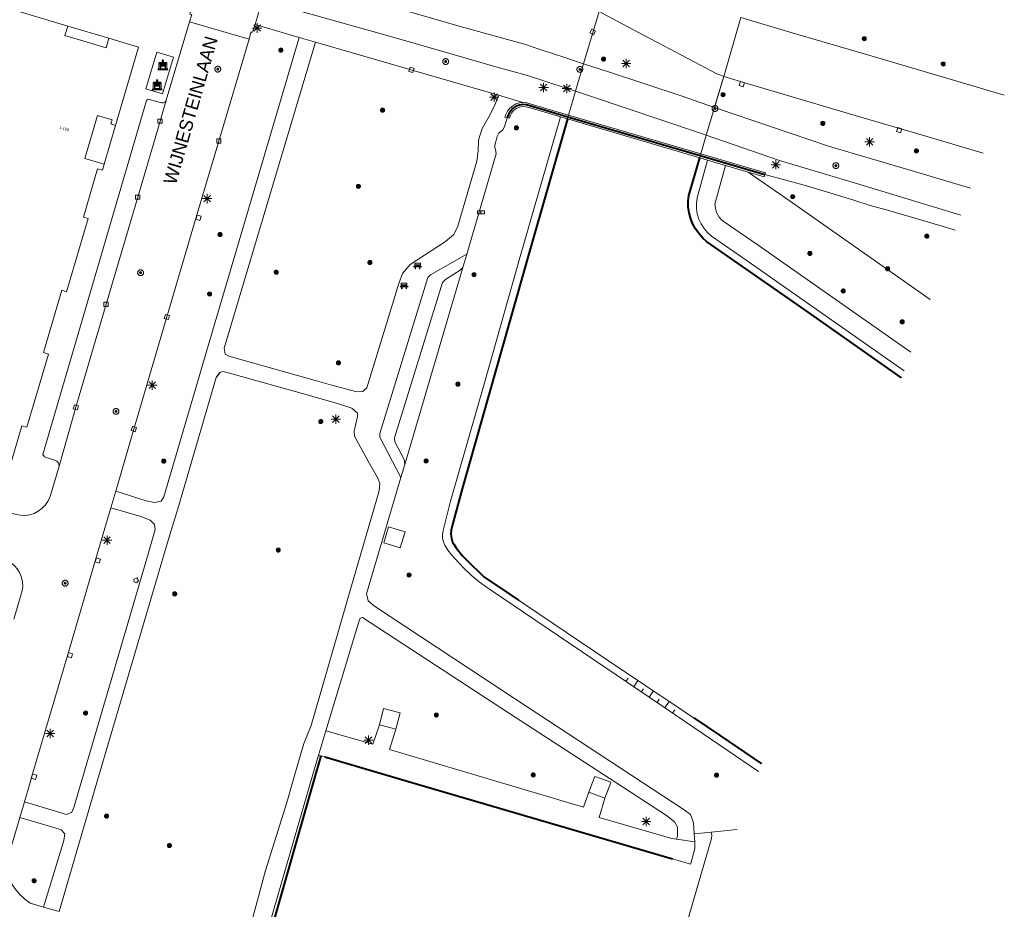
# Model space of a CAD drawing. Header units: metres. Extents: x 135779 to 137489, y 452643 to 455118.
# Tile 70 of 256: x 136767 to 136872, y 452987 to 453081. Entities that reach past the tile are written whole.
import ezdxf
from ezdxf.enums import TextEntityAlignment as Align

# ---------------------------------------------------------------- set-up
doc = ezdxf.new("R2010")
doc.units = ezdxf.units.M
doc.linetypes.add('DGN_Style_3', pattern=[78.572352, 56.123108, -22.449243])
doc.linetypes.add('DGN_Style_4', pattern=[89.853097, 44.898487, -22.449243, 0.056123, -22.449243])
for name, color, linetype, lineweight in [('KTop_BAK_Afval apart plaats', 96, 'Continuous', 13), ('KTop_BTD_Groenvoorziening', 62, 'Continuous', 13), ('KTop_BTD_Groenvoorziening_gras- en kruidachtigen', 62, 'Continuous', 13), ('KTop_KST_KAST', 40, 'Continuous', 13), ('KTop_NAR_Huisnummer (t)', 7, 'Continuous', 13), ('KTop_OBD_Brug_dek', 11, 'Continuous', 13), ('KTop_ORL_Weg_Straatnaam (t)', 7, 'Continuous', 13), ('KTop_OTD_Gesloten verharding', 15, 'Continuous', 13), ('KTop_PAL_Lichtmast', 40, 'Continuous', 13), ('KTop_PND_Grondvlaksituatie van BAG-pand [tachy]', 1, 'Continuous', 13), ('KTop_PUT_Brandkraan of -put', 1, 'Continuous', 13), ('KTop_PUT_Inspectie- of rioolput', 15, 'Continuous', 13), ('KTop_PUT_Kolk', 15, 'Continuous', 13), ('KTop_SHD_Hek (l)', 15, 'DGN_Style_4', 40), ('KTop_SHD_Kademuur', 16, 'Continuous', 13), ('KTop_SHD_Muur', 15, 'Continuous', 13), ('KTop_SHD_Walbescherming (l)', 1, 'DGN_Style_3', 40), ('KTop_STM_Bank', 40, 'Continuous', 13), ('KTop_SYM_Taludsymbool', 7, 'Continuous', 13), ('KTop_VGO_Boom', 92, 'Continuous', 13), ('KTop_VGO_Haag (l)', 92, 'DGN_Style_3', 40), ('KTop_WGD_Fietspad', 40, 'Continuous', 13), ('KTop_WGD_Rijbaan_Lokale weg', 251, 'Continuous', 13), ('KTop_WGD_Rijbaan_Lokale weg_verkeersdrempel', 40, 'Continuous', 13), ('KTop_WGD_Voetpad', 251, 'Continuous', 13), ('KTop_WTD_Waterloop', 150, 'Continuous', 13)]:
    doc.layers.add(name, color=color, linetype=linetype, lineweight=lineweight)
doc.styles.add('Style-ROVU', font='ROVU.shx')

# ---------------------------------------------------------------- blocks, each defined once
blk = doc.blocks.new('BAK_Afval_apart_plaats')
at = {"layer": 'KTop_BAK_Afval apart plaats'}
for p, q in [((-0.43, 0.17), (-0.42, 0.19)), ((-0.43, 0.14), (-0.43, 0.17)), ((-0.43, 0.12), (-0.43, 0.14)), ((-0.29, 0.12), (-0.43, 0.12)), ((-0.43, 0.12), (-0.43, -0.46)), ((-0.29, 0.12), (-0.43, 0.12)), ((-0.42, 0.19), (-0.4, 0.22)), ((-0.4, 0.22), (-0.38, 0.24)), ((-0.38, 0.24), (-0.36, 0.26)), ((-0.36, 0.26), (-0.34, 0.27)), ((-0.34, 0.27), (0, 0.27)), ((-0.28, 0.17), (-0.29, 0.15)), ((-0.28, 0.17), (-0.29, 0.15)), ((-0.29, 0.15), (-0.29, 0.12)), ((-0.29, 0.15), (-0.29, 0.12)), ((-0.29, -0.43), (-0.29, 0.12)), ((-0.29, 0.12), (-0.29, -0.43)), ((-0.27, 0.19), (-0.28, 0.17)), ((-0.27, 0.19), (-0.28, 0.17)), ((-0.25, 0.22), (-0.27, 0.19)), ((-0.25, 0.22), (-0.27, 0.19)), ((0.25, 0.22), (-0.25, 0.22)), ((0.25, 0.22), (-0.25, 0.22)), ((-0.24, 0.08), (-0.24, 0.15)), ((-0.24, 0.15), (0.24, 0.15)), ((0.24, 0.08), (-0.24, 0.08)), ((-0.24, 0.03), (-0.24, 0.08)), ((-0.24, 0.08), (0.24, 0.08)), ((-0.24, -0.06), (-0.24, 0.03)), ((-0.24, 0.03), (0.24, 0.03)), ((0.24, 0.03), (-0.24, 0.03)), ((-0.07, 0.51), (-0.07, 0.52)), ((-0.07, 0.52), (-0.07, 0.52)), ((-0.07, 0.52), (-0.07, 0.52)), ((-0.07, 0.52), (-0.06, 0.52)), ((-0.07, 0.51), (-0.07, 0.49)), ((-0.06, 0.51), (-0.07, 0.51)), ((-0.07, 0.51), (-0.07, 0.51)), ((-0.07, 0.51), (-0.07, 0.51)), ((-0.07, 0.51), (-0.07, 0.51)), ((-0.07, 0.51), (-0.07, 0.51)), ((-0.06, 0.51), (-0.07, 0.51)), ((-0.07, 0.51), (-0.07, 0.51)), ((-0.07, 0.51), (-0.07, 0.51)), ((-0.07, 0.51), (-0.07, 0.51)), ((-0.07, 0.51), (-0.07, 0.51)), ((-0.07, 0.51), (-0.07, 0.51)), ((-0.07, 0.49), (-0.07, 0.49)), ((-0.07, 0.49), (-0.07, 0.49)), ((-0.07, 0.49), (-0.07, 0.49)), ((-0.07, 0.49), (-0.07, 0.48)), ((-0.07, 0.48), (-0.06, 0.48)), ((-0.07, 0.4), (-0.07, 0.38)), ((-0.07, 0.39), (-0.07, 0.4)), ((-0.07, 0.4), (-0.07, 0.4)), ((-0.07, 0.4), (-0.07, 0.4)), ((-0.06, 0.39), (-0.07, 0.39)), ((-0.07, 0.39), (-0.07, 0.39)), ((-0.07, 0.38), (-0.07, 0.37)), ((-0.07, 0.37), (-0.07, 0.37)), ((-0.07, 0.37), (-0.07, 0.37)), ((-0.07, 0.37), (-0.07, 0.37)), ((-0.07, 0.37), (-0.06, 0.37)), ((-0.06, 0.52), (-0.06, 0.52)), ((-0.06, 0.52), (-0.05, 0.52)), ((-0.06, 0.52), (-0.06, 0.52)), ((-0.06, 0.5), (-0.06, 0.51)), ((-0.06, 0.5), (-0.06, 0.51)), ((-0.05, 0.5), (-0.06, 0.5)), ((-0.05, 0.5), (-0.06, 0.5)), ((-0.06, 0.48), (-0.06, 0.48)), ((-0.06, 0.48), (-0.05, 0.48)), ((-0.05, 0.39), (-0.06, 0.39)), ((-0.06, 0.39), (-0.06, 0.39)), ((-0.06, 0.37), (-0.06, 0.37)), ((-0.06, 0.37), (-0.05, 0.37)), ((-0.05, 0.52), (-0.04, 0.52)), ((-0.04, 0.5), (-0.05, 0.5)), ((-0.05, 0.5), (-0.05, 0.5)), ((-0.04, 0.5), (-0.05, 0.5)), ((-0.05, 0.5), (-0.05, 0.5)), ((-0.05, 0.48), (-0.05, 0.48)), ((-0.05, 0.48), (-0.04, 0.48)), ((-0.04, 0.39), (-0.05, 0.39)), ((-0.05, 0.39), (-0.05, 0.39)), ((-0.05, 0.37), (-0.05, 0.37)), ((-0.05, 0.37), (-0.04, 0.37)), ((-0.04, 0.52), (-0.04, 0.53)), ((-0.04, 0.53), (-0.03, 0.53)), ((-0.03, 0.5), (-0.04, 0.5)), ((-0.04, 0.5), (-0.04, 0.5)), ((-0.03, 0.5), (-0.04, 0.5)), ((-0.04, 0.5), (-0.04, 0.5)), ((-0.04, 0.48), (-0.04, 0.48)), ((-0.04, 0.48), (-0.03, 0.48)), ((-0.03, 0.39), (-0.04, 0.39)), ((-0.04, 0.39), (-0.04, 0.39)), ((-0.04, 0.37), (-0.04, 0.36)), ((-0.04, 0.36), (-0.03, 0.36)), ((-0.03, 0.53), (-0.02, 0.53)), ((-0.02, 0.5), (-0.03, 0.5)), ((-0.02, 0.5), (-0.03, 0.5)), ((-0.03, 0.48), (-0.03, 0.48)), ((-0.03, 0.48), (-0.02, 0.48)), ((-0.03, 0.47), (-0.03, 0.48)), ((-0.03, 0.48), (-0.02, 0.48)), ((-0.03, 0.4), (-0.03, 0.47)), ((-0.03, 0.47), (-0.02, 0.47)), ((-0.02, 0.47), (-0.03, 0.47)), ((-0.02, 0.4), (-0.03, 0.4)), ((-0.02, 0.39), (-0.03, 0.39)), ((-0.03, 0.36), (-0.03, 0.36)), ((-0.03, 0.36), (-0.02, 0.36)), ((-0.03, 0.35), (-0.03, 0.36)), ((-0.03, 0.36), (-0.02, 0.36)), ((-0.03, 0.27), (-0.03, 0.35)), ((-0.03, 0.35), (-0.02, 0.35)), ((-0.02, 0.35), (-0.03, 0.35)), ((0.03, 0.27), (-0.03, 0.27)), ((-0.02, 0.53), (-0.01, 0.53)), ((-0.01, 0.5), (-0.02, 0.5)), ((-0.01, 0.5), (-0.02, 0.5)), ((-0.02, 0.48), (-0.01, 0.48)), ((-0.02, 0.48), (-0.01, 0.48)), ((-0.02, 0.47), (-0.01, 0.47)), ((-0.01, 0.47), (-0.02, 0.47)), ((-0.01, 0.4), (-0.02, 0.4)), ((-0.01, 0.39), (-0.02, 0.39)), ((-0.02, 0.36), (-0.01, 0.36)), ((-0.02, 0.36), (-0.01, 0.36)), ((-0.02, 0.35), (-0.01, 0.35)), ((-0.01, 0.35), (-0.02, 0.35)), ((-0.01, 0.53), (0, 0.53)), ((0, 0.5), (-0.01, 0.5)), ((0, 0.5), (-0.01, 0.5)), ((-0.01, 0.48), (0, 0.48)), ((-0.01, 0.48), (0, 0.48)), ((-0.01, 0.47), (0, 0.47)), ((0, 0.47), (-0.01, 0.47)), ((0, 0.4), (-0.01, 0.4)), ((0, 0.39), (-0.01, 0.39)), ((-0.01, 0.36), (0, 0.36)), ((-0.01, 0.36), (0, 0.36)), ((-0.01, 0.35), (0, 0.35)), ((0, 0.35), (-0.01, 0.35)), ((0, 0.53), (0, 0.53)), ((0, 0.53), (0, 0.53)), ((0, 0.53), (0.01, 0.53)), ((0, 0.5), (0, 0.48)), ((0, 0.48), (0, 0.5)), ((0, 0.48), (0, 0.5)), ((0, 0.5), (0.01, 0.5)), ((0.01, 0.5), (0, 0.5)), ((0.01, 0.48), (0, 0.48)), ((0, 0.48), (0.01, 0.48)), ((0.01, 0.47), (0, 0.47)), ((0, 0.47), (0, 0.4)), ((0, 0.47), (0, 0.4)), ((0.01, 0.47), (0, 0.47)), ((0, 0.4), (0.01, 0.4)), ((0, 0.36), (0, 0.39)), ((0, 0.36), (0, 0.39)), ((0, 0.39), (0.01, 0.39)), ((0.01, 0.36), (0, 0.36)), ((0, 0.36), (0.01, 0.36)), ((0, 0.35), (0.01, 0.35)), ((0, 0.27), (0, 0.35)), ((0, 0.35), (0, 0.27)), ((0.01, 0.35), (0, 0.35)), ((0, 0.27), (0.34, 0.27)), ((0.03, 0.27), (0, 0.27)), ((0, 0.27), (0.03, 0.27)), ((0.01, 0.53), (0.02, 0.53)), ((0.01, 0.5), (0.02, 0.5)), ((0.02, 0.5), (0.01, 0.5)), ((0.02, 0.48), (0.01, 0.48)), ((0.01, 0.48), (0.02, 0.48)), ((0.02, 0.47), (0.01, 0.47)), ((0.02, 0.47), (0.01, 0.47)), ((0.01, 0.4), (0.02, 0.4)), ((0.01, 0.39), (0.02, 0.39)), ((0.02, 0.36), (0.01, 0.36)), ((0.01, 0.36), (0.02, 0.36)), ((0.01, 0.35), (0.02, 0.35)), ((0.02, 0.35), (0.01, 0.35)), ((0.02, 0.53), (0.03, 0.53)), ((0.02, 0.5), (0.03, 0.5)), ((0.03, 0.5), (0.02, 0.5)), ((0.03, 0.48), (0.02, 0.48)), ((0.02, 0.48), (0.03, 0.48)), ((0.02, 0.47), (0.03, 0.47)), ((0.03, 0.47), (0.02, 0.47)), ((0.03, 0.47), (0.02, 0.47)), ((0.02, 0.4), (0.03, 0.4)), ((0.02, 0.39), (0.03, 0.39)), ((0.03, 0.36), (0.02, 0.36)), ((0.02, 0.36), (0.03, 0.36)), ((0.02, 0.35), (0.03, 0.35)), ((0.03, 0.35), (0.02, 0.35)), ((0.03, 0.53), (0.04, 0.53)), ((0.03, 0.5), (0.04, 0.5)), ((0.04, 0.5), (0.03, 0.5)), ((0.04, 0.48), (0.03, 0.48)), ((0.03, 0.48), (0.03, 0.48)), ((0.03, 0.48), (0.03, 0.47)), ((0.03, 0.4), (0.03, 0.47)), ((0.03, 0.39), (0.04, 0.39)), ((0.04, 0.36), (0.03, 0.36)), ((0.03, 0.36), (0.03, 0.36)), ((0.03, 0.36), (0.03, 0.35)), ((0.03, 0.35), (0.03, 0.27)), ((0.04, 0.53), (0.04, 0.52)), ((0.04, 0.52), (0.05, 0.52)), ((0.04, 0.5), (0.04, 0.5)), ((0.04, 0.5), (0.05, 0.5)), ((0.05, 0.5), (0.04, 0.5)), ((0.04, 0.5), (0.04, 0.5)), ((0.05, 0.48), (0.04, 0.48)), ((0.04, 0.48), (0.04, 0.48)), ((0.04, 0.39), (0.04, 0.39)), ((0.04, 0.39), (0.05, 0.39)), ((0.05, 0.37), (0.04, 0.37)), ((0.04, 0.37), (0.04, 0.36)), ((0.05, 0.52), (0.06, 0.52)), ((0.05, 0.5), (0.05, 0.5)), ((0.05, 0.5), (0.06, 0.5)), ((0.06, 0.5), (0.05, 0.5)), ((0.05, 0.5), (0.05, 0.5)), ((0.06, 0.48), (0.05, 0.48)), ((0.05, 0.48), (0.05, 0.48)), ((0.05, 0.39), (0.05, 0.39)), ((0.05, 0.39), (0.06, 0.39)), ((0.06, 0.37), (0.05, 0.37)), ((0.05, 0.37), (0.05, 0.37)), ((0.06, 0.52), (0.06, 0.52)), ((0.06, 0.52), (0.06, 0.52)), ((0.06, 0.52), (0.07, 0.52)), ((0.06, 0.5), (0.06, 0.51)), ((0.06, 0.51), (0.07, 0.51)), ((0.07, 0.51), (0.06, 0.51)), ((0.06, 0.51), (0.06, 0.5)), ((0.07, 0.48), (0.06, 0.48)), ((0.06, 0.48), (0.06, 0.48)), ((0.06, 0.39), (0.06, 0.39)), ((0.06, 0.39), (0.07, 0.39)), ((0.07, 0.37), (0.06, 0.37)), ((0.06, 0.37), (0.06, 0.37)), ((0.07, 0.52), (0.07, 0.52)), ((0.07, 0.52), (0.07, 0.52)), ((0.07, 0.52), (0.07, 0.51)), ((0.07, 0.51), (0.07, 0.51)), ((0.07, 0.51), (0.07, 0.51)), ((0.07, 0.51), (0.07, 0.51)), ((0.07, 0.51), (0.07, 0.51)), ((0.07, 0.51), (0.07, 0.49)), ((0.07, 0.51), (0.07, 0.51)), ((0.07, 0.51), (0.07, 0.51)), ((0.07, 0.51), (0.07, 0.51)), ((0.07, 0.51), (0.07, 0.51)), ((0.07, 0.51), (0.07, 0.51)), ((0.07, 0.49), (0.07, 0.49)), ((0.07, 0.49), (0.07, 0.49)), ((0.07, 0.49), (0.07, 0.49)), ((0.07, 0.49), (0.07, 0.48)), ((0.07, 0.39), (0.07, 0.4)), ((0.07, 0.4), (0.07, 0.4)), ((0.07, 0.4), (0.07, 0.4)), ((0.07, 0.4), (0.07, 0.38)), ((0.07, 0.39), (0.07, 0.39)), ((0.07, 0.38), (0.07, 0.37)), ((0.07, 0.37), (0.07, 0.37)), ((0.07, 0.37), (0.07, 0.37)), ((0.07, 0.37), (0.07, 0.37)), ((0.24, 0.15), (0.24, 0.08)), ((0.24, 0.08), (0.24, 0.03)), ((0.24, 0.03), (0.24, -0.06)), ((0.27, 0.19), (0.25, 0.22)), ((0.27, 0.19), (0.25, 0.22)), ((0.28, 0.17), (0.27, 0.19)), ((0.28, 0.17), (0.27, 0.19)), ((0.29, 0.15), (0.28, 0.17)), ((0.29, 0.15), (0.28, 0.17)), ((0.29, 0.12), (0.29, 0.15)), ((0.29, 0.12), (0.29, 0.15)), ((0.43, 0.12), (0.29, 0.12)), ((0.29, 0.12), (0.29, -0.43)), ((0.43, 0.12), (0.29, 0.12)), ((0.29, -0.43), (0.29, 0.12)), ((0.34, 0.27), (0.36, 0.26)), ((0.36, 0.26), (0.38, 0.24)), ((0.38, 0.24), (0.4, 0.22)), ((0.4, 0.22), (0.42, 0.19)), ((0.42, 0.19), (0.43, 0.17)), ((0.43, 0.17), (0.43, 0.14)), ((0.43, 0.14), (0.43, 0.12)), ((0.43, -0.46), (0.43, 0.12)), ((-0.53, -0.53), (-0.43, -0.33)), ((0.53, -0.53), (-0.53, -0.53)), ((-0.43, -0.33), (-0.43, -0.46)), ((-0.43, -0.46), (0.43, -0.46)), ((-0.43, -0.46), (0.43, -0.46)), ((0.29, -0.43), (-0.29, -0.43)), ((-0.29, -0.43), (0.29, -0.43)), ((0.24, -0.06), (-0.24, -0.06)), ((-0.24, -0.06), (-0.24, -0.09)), ((0.24, -0.06), (-0.24, -0.06)), ((-0.24, -0.09), (0.24, -0.09)), ((-0.24, -0.11), (-0.24, -0.09)), ((-0.24, -0.09), (0.24, -0.09)), ((0.24, -0.11), (-0.24, -0.11)), ((0.24, -0.11), (-0.24, -0.11)), ((-0.24, -0.15), (0.24, -0.15)), ((-0.24, -0.41), (-0.24, -0.15)), ((0.24, -0.41), (-0.24, -0.41)), ((0.24, -0.11), (0.24, -0.06)), ((0.24, -0.09), (0.24, -0.11)), ((0.24, -0.09), (0.24, -0.11)), ((0.24, -0.15), (0.24, -0.41)), ((0.43, -0.46), (0.43, -0.33)), ((0.43, -0.33), (0.53, -0.53))]:
    blk.add_line(p, q, dxfattribs=at)
at = {"layer": 'KTop_BAK_Afval apart plaats', "flags": 128}
blk.add_lwpolyline([(0.03, 0.41), (0.04, 0.41), (0.04, 0.41), (0.05, 0.41), (0.06, 0.41), (0.06, 0.41), (0.06, 0.41), (0.07, 0.4), (0.07, 0.4), (0.07, 0.4), (0.07, 0.4), (0.07, 0.4), (0.07, 0.4), (0.07, 0.4), (0.07, 0.39), (0.07, 0.39), (0.06, 0.39), (0.06, 0.39), (0.05, 0.39), (0.05, 0.39), (0.04, 0.39), (0.04, 0.39), (0.03, 0.39), (0.02, 0.39), (0.01, 0.39), (0, 0.39), (-0.01, 0.39), (-0.02, 0.39), (-0.03, 0.39), (-0.04, 0.39), (-0.04, 0.39), (-0.05, 0.39), (-0.05, 0.39), (-0.06, 0.39), (-0.06, 0.39), (-0.07, 0.39), (-0.07, 0.39), (-0.07, 0.4), (-0.07, 0.4), (-0.07, 0.4), (-0.07, 0.4), (-0.07, 0.4), (-0.07, 0.4), (-0.07, 0.4), (-0.06, 0.41), (-0.06, 0.41), (-0.06, 0.41), (-0.05, 0.41), (-0.04, 0.41), (-0.04, 0.41), (-0.03, 0.41), (-0.03, 0.41), (-0.03, 0.4), (-0.02, 0.4), (-0.01, 0.4), (0, 0.4), (0.01, 0.4), (0.02, 0.4), (0.03, 0.4), (0.03, 0.41), (0.03, 0.41), (0.03, 0.41)], dxfattribs=at)
at = {"layer": 'KTop_BAK_Afval apart plaats'}
for p in [(0, 0), (-0.43, -0.46)]:
    blk.add_point(p, dxfattribs=at)
blk = doc.blocks.new('KST_KAST')
at = {"layer": 'KTop_KST_KAST', "flags": 128}
blk.add_lwpolyline([(-0.37, 0.17), (0.37, 0.17), (0.37, -0.17), (-0.37, -0.17), (-0.37, 0.17)], close=True, dxfattribs=at)
blk.add_lwpolyline([(0.05, 0.15), (-0.05, 0), (0.05, 0), (-0.05, -0.15)], dxfattribs=at)
blk = doc.blocks.new('PAL_Lichtmast')
at = {"layer": 'KTop_PAL_Lichtmast'}
for p, q in [((-0.35, -0.35), (0.35, 0.35)), ((0.35, -0.35), (-0.35, 0.35)), ((0, -0.5), (0, 0.5)), ((-0.5, 0), (0.5, 0))]:
    blk.add_line(p, q, dxfattribs=at)
blk = doc.blocks.new('PUT_Kolk')
at = {"layer": 'KTop_PUT_Kolk', "flags": 128}
blk.add_lwpolyline([(0.22, -0.23), (0.22, 0.22), (-0.23, 0.22), (-0.23, -0.23), (0.22, -0.23)], dxfattribs=at)
blk = doc.blocks.new('PUT_Brandkraan_of_-put')
at = {"layer": 'KTop_PUT_Brandkraan of -put'}
for p, q in [((-0.25, 0.03), (0, 0.25)), ((-0.16, -0.25), (-0.25, 0.03)), ((0, 0.25), (0.25, 0.03)), ((0.25, 0.03), (0.16, -0.25)), ((0.16, -0.25), (-0.16, -0.25))]:
    blk.add_line(p, q, dxfattribs=at)
blk = doc.blocks.new('PUT_Inspectie-_of_rioolput')
at = {"layer": 'KTop_PUT_Inspectie- of rioolput', "flags": 128}
for points in [[(0.31, 0), (0.31, 0.03), (0.3, 0.06), (0.29, 0.1), (0.28, 0.13), (0.27, 0.15), (0.25, 0.18), (0.23, 0.21), (0.21, 0.23), (0.18, 0.25), (0.15, 0.27), (0.13, 0.28), (0.1, 0.29), (0.06, 0.3), (0.03, 0.31), (0, 0.31), (-0.03, 0.31), (-0.06, 0.3), (-0.1, 0.29), (-0.13, 0.28), (-0.16, 0.27), (-0.18, 0.25), (-0.21, 0.23), (-0.23, 0.21), (-0.25, 0.18), (-0.27, 0.15), (-0.28, 0.13), (-0.29, 0.1), (-0.3, 0.06), (-0.31, 0.03), (-0.31, 0), (-0.31, -0.03), (-0.3, -0.06), (-0.29, -0.1), (-0.28, -0.13), (-0.27, -0.16), (-0.25, -0.18), (-0.23, -0.21), (-0.21, -0.23), (-0.18, -0.25), (-0.15, -0.27), (-0.13, -0.28), (-0.1, -0.29), (-0.06, -0.3), (-0.03, -0.31), (0, -0.31), (0.03, -0.31), (0.06, -0.3), (0.1, -0.29), (0.13, -0.28), (0.15, -0.27), (0.18, -0.25), (0.21, -0.23), (0.23, -0.21), (0.25, -0.18), (0.27, -0.15), (0.28, -0.13), (0.29, -0.1), (0.3, -0.06), (0.31, -0.03), (0.31, 0)], [(0.1, 0), (0.09, 0.01), (0.09, 0.02), (0.09, 0.03), (0.09, 0.04), (0.08, 0.05), (0.08, 0.06), (0.07, 0.06), (0.06, 0.07), (0.06, 0.08), (0.05, 0.08), (0.04, 0.09), (0.03, 0.09), (0.02, 0.09), (0.01, 0.09), (0, 0.09), (-0.01, 0.09), (-0.02, 0.09), (-0.03, 0.09), (-0.04, 0.09), (-0.05, 0.08), (-0.06, 0.08), (-0.06, 0.07), (-0.07, 0.06), (-0.08, 0.06), (-0.08, 0.05), (-0.09, 0.04), (-0.09, 0.03), (-0.09, 0.02), (-0.09, 0.01), (-0.09, 0), (-0.09, -0.01), (-0.09, -0.02), (-0.09, -0.03), (-0.09, -0.04), (-0.08, -0.05), (-0.08, -0.06), (-0.07, -0.06), (-0.06, -0.07), (-0.06, -0.08), (-0.05, -0.08), (-0.04, -0.09), (-0.03, -0.09), (-0.02, -0.09), (-0.01, -0.09), (0, -0.09), (0.01, -0.09), (0.02, -0.09), (0.03, -0.09), (0.04, -0.09), (0.05, -0.08), (0.06, -0.08), (0.06, -0.07), (0.07, -0.06), (0.08, -0.06), (0.08, -0.05), (0.09, -0.04), (0.09, -0.03), (0.09, -0.02), (0.09, -0.01), (0.1, 0)], [(0.04, 0), (0.03, 0), (0.03, 0.01), (0.03, 0.01), (0.03, 0.01), (0.03, 0.02), (0.03, 0.02), (0.03, 0.02), (0.02, 0.03), (0.02, 0.03), (0.02, 0.03), (0.01, 0.03), (0.01, 0.03), (0.01, 0.03), (0, 0.03), (0, 0.03), (0, 0.03), (-0.01, 0.03), (-0.01, 0.03), (-0.01, 0.03), (-0.02, 0.03), (-0.02, 0.03), (-0.02, 0.03), (-0.03, 0.02), (-0.03, 0.02), (-0.03, 0.02), (-0.03, 0.01), (-0.03, 0.01), (-0.03, 0.01), (-0.03, 0), (-0.03, 0), (-0.03, 0), (-0.03, -0.01), (-0.03, -0.01), (-0.03, -0.01), (-0.03, -0.02), (-0.03, -0.02), (-0.03, -0.02), (-0.02, -0.03), (-0.02, -0.03), (-0.02, -0.03), (-0.01, -0.03), (-0.01, -0.03), (-0.01, -0.03), (0, -0.03), (0, -0.03), (0, -0.03), (0.01, -0.03), (0.01, -0.03), (0.01, -0.03), (0.02, -0.03), (0.02, -0.03), (0.02, -0.03), (0.03, -0.02), (0.03, -0.02), (0.03, -0.02), (0.03, -0.01), (0.03, -0.01), (0.03, -0.01), (0.03, 0), (0.04, 0)], [(0.01, 0.02), (0.01, 0.02), (0.01, 0.02), (0, 0.02), (0, 0.02), (0, 0.02), (0, 0.02), (-0.01, 0.02), (-0.01, 0.02), (-0.01, 0.02), (-0.01, 0.02), (-0.01, 0.02), (-0.02, 0.02), (-0.02, 0.01), (-0.02, 0.01), (-0.02, 0.01), (-0.02, 0.01), (-0.02, 0.01), (-0.02, 0), (-0.02, 0), (-0.02, 0), (-0.02, 0), (-0.02, -0.01), (-0.02, -0.01), (-0.02, -0.01), (-0.02, -0.01), (-0.02, -0.01), (-0.02, -0.02), (-0.01, -0.02), (-0.01, -0.02), (-0.01, -0.02), (-0.01, -0.02), (-0.01, -0.02), (0, -0.02), (0, -0.02), (0, -0.02), (0, -0.02), (0.01, -0.02), (0.01, -0.02), (0.01, -0.02), (0.01, -0.02), (0.01, -0.02), (0.02, -0.02), (0.02, -0.01), (0.02, -0.01), (0.02, -0.01), (0.02, -0.01), (0.02, -0.01), (0.02, 0), (0.02, 0), (0.02, 0), (0.02, 0), (0.02, 0.01), (0.02, 0.01), (0.02, 0.01), (0.02, 0.01), (0.02, 0.01), (0.02, 0.02), (0.01, 0.02), (0.01, 0.02), (0.01, 0.02)]]:
    blk.add_lwpolyline(points, dxfattribs=at)
blk = doc.blocks.new('STM_Bank')
at = {"layer": 'KTop_STM_Bank'}
for p, q in [((-0.42, -0.09), (-0.3, 0.02)), ((-0.3, 0.31), (0.3, 0.31)), ((-0.3, 0.14), (-0.3, 0.31)), ((-0.2, 0.14), (-0.3, 0.14)), ((-0.3, 0.02), (-0.2, 0.02)), ((-0.2, 0.02), (-0.2, 0.14)), ((0.16, 0.14), (-0.15, 0.14)), ((-0.15, 0.14), (-0.15, 0.02)), ((-0.15, 0.02), (0.16, 0.02)), ((0.16, 0.02), (0.16, 0.14)), ((0.3, 0.14), (0.2, 0.14)), ((0.2, 0.14), (0.2, 0.02)), ((0.2, 0.02), (0.3, 0.02)), ((0.3, 0.31), (0.3, 0.14)), ((0.3, 0.02), (0.42, -0.09)), ((-0.26, -0.09), (-0.42, -0.09)), ((-0.26, -0.31), (-0.26, -0.09)), ((-0.21, -0.31), (-0.26, -0.31)), ((0.22, -0.09), (-0.21, -0.09)), ((-0.21, -0.09), (-0.21, -0.31)), ((0.22, -0.31), (0.22, -0.09)), ((0.26, -0.31), (0.22, -0.31)), ((0.42, -0.09), (0.26, -0.09)), ((0.26, -0.09), (0.26, -0.31))]:
    blk.add_line(p, q, dxfattribs=at)
blk = doc.blocks.new('VGO_Boom')
at = {"layer": 'KTop_VGO_Boom', "flags": 128}
for points in [[(0.21, 0), (0.21, 0.02), (0.21, 0.04), (0.2, 0.07), (0.2, 0.09), (0.19, 0.11), (0.17, 0.13), (0.16, 0.14), (0.14, 0.16), (0.13, 0.17), (0.11, 0.19), (0.09, 0.2), (0.07, 0.2), (0.04, 0.21), (0.02, 0.21), (0, 0.21), (-0.02, 0.21), (-0.05, 0.21), (-0.07, 0.2), (-0.09, 0.2), (-0.11, 0.19), (-0.13, 0.17), (-0.14, 0.16), (-0.16, 0.14), (-0.17, 0.13), (-0.19, 0.11), (-0.2, 0.09), (-0.2, 0.07), (-0.21, 0.04), (-0.21, 0.02), (-0.22, 0), (-0.21, -0.02), (-0.21, -0.05), (-0.2, -0.07), (-0.2, -0.09), (-0.19, -0.11), (-0.17, -0.13), (-0.16, -0.14), (-0.14, -0.16), (-0.13, -0.17), (-0.11, -0.19), (-0.09, -0.2), (-0.07, -0.2), (-0.05, -0.21), (-0.02, -0.21), (0, -0.22), (0.02, -0.21), (0.04, -0.21), (0.07, -0.2), (0.09, -0.2), (0.11, -0.19), (0.13, -0.17), (0.14, -0.16), (0.16, -0.14), (0.17, -0.13), (0.19, -0.11), (0.2, -0.09), (0.2, -0.07), (0.21, -0.05), (0.21, -0.02), (0.21, 0)], [(0.15, 0), (0.15, 0.02), (0.15, 0.03), (0.15, 0.05), (0.14, 0.06), (0.13, 0.08), (0.13, 0.09), (0.12, 0.1), (0.1, 0.12), (0.09, 0.13), (0.08, 0.13), (0.06, 0.14), (0.05, 0.15), (0.03, 0.15), (0.02, 0.15), (0, 0.15), (-0.02, 0.15), (-0.03, 0.15), (-0.05, 0.15), (-0.06, 0.14), (-0.08, 0.13), (-0.09, 0.13), (-0.1, 0.12), (-0.12, 0.1), (-0.13, 0.09), (-0.13, 0.08), (-0.14, 0.06), (-0.15, 0.05), (-0.15, 0.03), (-0.15, 0.02), (-0.16, 0), (-0.15, -0.02), (-0.15, -0.03), (-0.15, -0.05), (-0.14, -0.06), (-0.13, -0.08), (-0.13, -0.09), (-0.12, -0.1), (-0.1, -0.12), (-0.09, -0.13), (-0.08, -0.13), (-0.06, -0.14), (-0.05, -0.15), (-0.03, -0.15), (-0.02, -0.15), (0, -0.16), (0.02, -0.15), (0.03, -0.15), (0.05, -0.15), (0.06, -0.14), (0.08, -0.13), (0.09, -0.13), (0.1, -0.12), (0.12, -0.1), (0.13, -0.09), (0.13, -0.08), (0.14, -0.06), (0.15, -0.05), (0.15, -0.03), (0.15, -0.02), (0.15, 0)], [(0.1, 0), (0.09, 0.01), (0.09, 0.02), (0.09, 0.03), (0.09, 0.04), (0.08, 0.05), (0.08, 0.06), (0.07, 0.06), (0.06, 0.07), (0.06, 0.08), (0.05, 0.08), (0.04, 0.09), (0.03, 0.09), (0.02, 0.09), (0.01, 0.09), (0, 0.09), (-0.01, 0.09), (-0.02, 0.09), (-0.03, 0.09), (-0.04, 0.09), (-0.05, 0.08), (-0.06, 0.08), (-0.06, 0.07), (-0.07, 0.06), (-0.08, 0.06), (-0.08, 0.05), (-0.09, 0.04), (-0.09, 0.03), (-0.09, 0.02), (-0.09, 0.01), (-0.1, 0), (-0.09, -0.01), (-0.09, -0.02), (-0.09, -0.03), (-0.09, -0.04), (-0.08, -0.05), (-0.08, -0.06), (-0.07, -0.06), (-0.06, -0.07), (-0.06, -0.08), (-0.05, -0.08), (-0.04, -0.09), (-0.03, -0.09), (-0.02, -0.09), (-0.01, -0.09), (0, -0.1), (0.01, -0.09), (0.02, -0.09), (0.03, -0.09), (0.04, -0.09), (0.05, -0.08), (0.06, -0.08), (0.06, -0.07), (0.07, -0.06), (0.08, -0.06), (0.08, -0.05), (0.09, -0.04), (0.09, -0.03), (0.09, -0.02), (0.09, -0.01), (0.1, 0)], [(0.04, 0), (0.03, 0), (0.03, 0.01), (0.03, 0.01), (0.03, 0.01), (0.03, 0.02), (0.03, 0.02), (0.03, 0.02), (0.02, 0.03), (0.02, 0.03), (0.02, 0.03), (0.01, 0.03), (0.01, 0.03), (0.01, 0.03), (0, 0.03), (0, 0.03), (0, 0.03), (-0.01, 0.03), (-0.01, 0.03), (-0.01, 0.03), (-0.02, 0.03), (-0.02, 0.03), (-0.02, 0.03), (-0.03, 0.02), (-0.03, 0.02), (-0.03, 0.02), (-0.03, 0.01), (-0.03, 0.01), (-0.03, 0.01), (-0.04, 0), (-0.04, 0), (-0.04, 0), (-0.03, -0.01), (-0.03, -0.01), (-0.03, -0.01), (-0.03, -0.02), (-0.03, -0.02), (-0.03, -0.02), (-0.02, -0.03), (-0.02, -0.03), (-0.02, -0.03), (-0.01, -0.03), (-0.01, -0.03), (-0.01, -0.03), (0, -0.04), (0, -0.04), (0, -0.04), (0.01, -0.03), (0.01, -0.03), (0.01, -0.03), (0.02, -0.03), (0.02, -0.03), (0.02, -0.03), (0.03, -0.02), (0.03, -0.02), (0.03, -0.02), (0.03, -0.01), (0.03, -0.01), (0.03, -0.01), (0.03, 0), (0.04, 0)]]:
    blk.add_lwpolyline(points, dxfattribs=at)

msp = doc.modelspace()

# ---------------------------------------------------------------- linework, layer by layer
at = {"layer": 'KTop_BTD_Groenvoorziening', "flags": 128}
for points in [[(136828.96, 453081.93), (136827.32, 453076.36)], [(136827.32, 453076.36), (136828.96, 453081.93)], [(136842.2, 453075.02), (136842.13, 453075.05), (136841.78, 453075.17), (136841.49, 453075.31), (136839.05, 453076.58), (136833.15, 453079.69), (136829.81, 453081.47), (136828.96, 453081.93)], [(136827.32, 453076.36), (136830.07, 453075.46), (136837.67, 453072.94), (136841.23, 453071.73)], [(136841.23, 453071.73), (136842.2, 453075.02)], [(136808.31, 453033.79), (136814.47, 453054.72)], [(136840.87, 452994.72), (136840.93, 452994.38), (136840.91, 452994.03), (136836.35, 452978.35)], [(136843.65, 452994.98), (136840.87, 452994.72)]]:
    msp.add_lwpolyline(points, dxfattribs=at)
at = {"layer": 'KTop_BTD_Groenvoorziening_gras- en kruidachtigen', "flags": 128}
for points in [[(136842.2, 453075.02), (136842.17, 453074.93), (136841.26, 453071.84), (136841.23, 453071.73)], [(136845.9, 453001.16), (136835.61, 453008.16), (136817.43, 453020.46), (136817.12, 453020.66), (136816.22, 453021.31), (136815.37, 453022.03), (136814.56, 453022.81), (136813.67, 453023.74), (136813.28, 453024.17), (136812.9, 453024.67), (136812.58, 453025.2), (136812.42, 453025.56), (136812.33, 453025.97), (136812.32, 453026.38), (136812.39, 453026.78), (136813.17, 453029.89), (136816.78, 453042.45), (136820.59, 453055.89), (136824.85, 453070.72)], [(136840.48, 453066.13), (136839.38, 453062.12), (136839.37, 453062.03), (136839.31, 453061.55), (136839.32, 453060.98), (136839.4, 453060.41), (136839.57, 453059.86), (136839.81, 453059.34), (136840.12, 453058.86), (136840.49, 453058.43), (136840.91, 453058.06), (136844.71, 453055.43), (136859.95, 453044.72), (136861.37, 453043.74)], [(136862.09, 453045.71), (136845.85, 453057.07), (136842.14, 453059.64), (136841.92, 453059.83), (136841.73, 453060.06), (136841.57, 453060.31), (136841.44, 453060.57), (136841.36, 453060.85), (136841.27, 453061.44), (136842.39, 453065.56)], [(136864.13, 453051.32), (136849.17, 453061.82), (136844.79, 453064.86)], [(136839.08, 452994.55), (136840.87, 452994.72)]]:
    msp.add_lwpolyline(points, dxfattribs=at)
at = {"layer": 'KTop_OBD_Brug_dek', "flags": 128}
for points in [[(136842.2, 453075.02), (136844.04, 453081.27)], [(136827.32, 453076.36), (136826.46, 453073.44), (136825.71, 453070.9)], [(136839.77, 453066.79), (136840.35, 453068.76), (136841.23, 453071.73)]]:
    msp.add_lwpolyline(points, dxfattribs=at)
at = {"layer": 'KTop_OTD_Gesloten verharding', "flags": 128}
for points in [[(136807.96, 453025.37), (136807.82, 453024.92), (136806.09, 453025.44), (136806.6, 453027.16), (136808.34, 453026.64), (136807.96, 453025.37)], [(136805.62, 453006.13), (136806.07, 453007.87), (136807.83, 453007.4), (136807.37, 453005.66)], [(136827.88, 452998.95), (136828.27, 453000), (136828.5, 453000.64), (136830.21, 453000.01), (136830.2, 453000), (136829.58, 452998.32)]]:
    msp.add_lwpolyline(points, dxfattribs=at)
at = {"layer": 'KTop_PND_Grondvlaksituatie van BAG-pand [tachy]', "flags": 128}
for points in [[(136772.51, 453080.37), (136767.45, 453081.87), (136767.87, 453083.3), (136757.94, 453086.23), (136757.82, 453085.8), (136757.39, 453085.93)], [(136776.88, 453079.08), (136776.58, 453078.05), (136772.2, 453079.35), (136772.51, 453080.37)], [(136777.59, 453069.82), (136780.04, 453078.14), (136776.88, 453079.08)], [(136776.38, 453065.7), (136774.31, 453066.31), (136775.65, 453070.88), (136777.21, 453070.42), (136777.08, 453069.97), (136777.59, 453069.82)], [(136760.45, 453066.29), (136758.53, 453059.77), (136758.81, 453059.66), (136757.07, 453053.75), (136756.79, 453053.84), (136754.28, 453045.32), (136754.57, 453045.23), (136754.51, 453045.01), (136753.81, 453042.67), (136752.46, 453043.03), (136750.11, 453035.15), (136765.5, 453030.61), (136767.64, 453037.9), (136768.16, 453037.74), (136770.45, 453045.52), (136769.92, 453045.67), (136771.86, 453052.29), (136772.38, 453052.13), (136774.69, 453059.92), (136774.17, 453060.07), (136775.67, 453065.21), (136776.19, 453065.06), (136776.38, 453065.7)]]:
    msp.add_lwpolyline(points, dxfattribs=at)
at = {"layer": 'KTop_SHD_Hek (l)', "flags": 128}
for points in [[(136821.25, 453072), (136820.87, 453072.02), (136820.5, 453071.97), (136820.15, 453071.84), (136819.83, 453071.64), (136819.57, 453071.37), (136819.37, 453071.06), (136819.24, 453070.71), (136819.22, 453070.62)], [(136825.65, 453070.7), (136821.25, 453072)], [(136839.71, 453066.58), (136825.65, 453070.7)], [(136846.56, 453064.56), (136839.71, 453066.58)], [(136799.83, 453002.7), (136809.05, 453000)], [(136809.05, 453000), (136836.75, 452991.87)]]:
    msp.add_lwpolyline(points, dxfattribs=at)
at = {"layer": 'KTop_SHD_Kademuur', "flags": 128}
for points in [[(136820.87, 453072.25), (136820.51, 453072.21), (136820.13, 453072.09), (136819.78, 453071.9), (136819.47, 453071.64), (136819.22, 453071.33), (136819.04, 453070.97), (136818.96, 453070.69), (136819.21, 453070.63)], [(136824.85, 453070.72), (136821.52, 453071.7), (136821.18, 453071.79), (136820.83, 453071.81), (136820.49, 453071.75), (136820.17, 453071.61), (136819.88, 453071.4), (136819.66, 453071.13), (136819.5, 453070.82), (136819.43, 453070.58), (136819.21, 453070.63)], [(136825.71, 453070.9), (136823.65, 453071.5), (136821.3, 453072.21), (136820.91, 453072.25), (136820.87, 453072.25)], [(136824.85, 453070.72), (136825.59, 453070.5)], [(136825.59, 453070.5), (136825.65, 453070.7), (136825.71, 453070.9)], [(136839.77, 453066.79), (136839.71, 453066.58), (136839.65, 453066.37)], [(136846.57, 453064.61), (136846.63, 453064.78), (136839.77, 453066.79)], [(136839.65, 453066.37), (136840.48, 453066.13)], [(136842.39, 453065.56), (136840.48, 453066.13)], [(136844.79, 453064.86), (136842.39, 453065.56)], [(136846.57, 453064.61), (136846.56, 453064.56), (136846.5, 453064.36), (136844.79, 453064.86)]]:
    msp.add_lwpolyline(points, dxfattribs=at)
at = {"layer": 'KTop_SHD_Muur', "flags": 128}
for points in [[(136825.71, 453070.9), (136825.65, 453070.7), (136825.59, 453070.5), (136839.65, 453066.37), (136839.71, 453066.58), (136839.77, 453066.79)], [(136839.77, 453066.79), (136825.71, 453070.9)]]:
    msp.add_lwpolyline(points, dxfattribs=at)
at = {"layer": 'KTop_SHD_Walbescherming (l)', "flags": 128}
for points in [[(136825.59, 453070.5), (136821.57, 453056.43), (136814.41, 453031.18), (136813.35, 453027.25), (136813.24, 453026.82), (136813.22, 453026.39), (136813.27, 453025.95), (136813.4, 453025.54), (136813.52, 453025.3), (136813.78, 453024.92), (136814.46, 453024.08), (136814.9, 453023.62), (136816.73, 453021.83), (136819.53, 453019.96), (136829.96, 453012.93), (136841.88, 453004.94), (136846.2, 453002), (136846.2, 453001.99)], [(136861.1, 453042.99), (136850.81, 453050.21), (136840.39, 453057.47), (136840.02, 453057.8), (136839.59, 453058.28), (136839.21, 453058.81), (136838.9, 453059.38), (136838.67, 453059.99), (136838.53, 453060.53), (136838.44, 453061.14), (136838.43, 453061.76), (136838.51, 453062.37), (136838.66, 453062.97), (136839.65, 453066.37)]]:
    msp.add_lwpolyline(points, dxfattribs=at)
at = {"layer": 'KTop_SYM_Taludsymbool', "flags": 128}
for points in [[(136832.04, 453011.06), (136831.81, 453010.73)], [(136833.09, 453010.83), (136832.64, 453010.17)], [(136833.69, 453009.94), (136833.47, 453009.61)], [(136834.75, 453009.72), (136834.3, 453009.05)], [(136835.35, 453008.83), (136835.13, 453008.49)], [(136836.41, 453008.6), (136835.95, 453007.93)], [(136837.01, 453007.7), (136836.78, 453007.37)]]:
    msp.add_lwpolyline(points, dxfattribs=at)
at = {"layer": 'KTop_VGO_Haag (l)', "flags": 128}
for points in [[(136798.62, 453000), (136799.42, 453002.82)], [(136800.36, 452978.28), (136793.07, 452980.52), (136798.62, 453000)]]:
    msp.add_lwpolyline(points, dxfattribs=at)
at = {"layer": 'KTop_WGD_Fietspad', "flags": 128}
for points in [[(136802.58, 453083.63), (136806.37, 453082.58), (136814.35, 453080.28), (136821.03, 453078.46), (136822.5, 453077.94), (136825.53, 453076.94), (136827.32, 453076.36)], [(136793.17, 453083.09), (136798.08, 453081.71), (136806.69, 453079.29), (136813.36, 453077.38), (136817.76, 453076.12), (136821.37, 453075.1), (136825.45, 453073.77), (136826.46, 453073.44)], [(136841.23, 453071.73), (136837.67, 453072.94), (136830.07, 453075.46), (136827.32, 453076.36)], [(136826.46, 453073.44), (136828.04, 453072.91), (136839.62, 453069.02), (136840.35, 453068.76)], [(136841.23, 453071.73), (136853.33, 453067.61), (136862.46, 453064.91), (136868.42, 453063.14)], [(136840.35, 453068.76), (136848.12, 453066.1), (136856.21, 453063.66), (136867.39, 453060.29)]]:
    msp.add_lwpolyline(points, dxfattribs=at)
at = {"layer": 'KTop_WGD_Rijbaan_Lokale weg', "flags": 128}
for points in [[(136828.96, 453081.93), (136829.81, 453081.47), (136833.15, 453079.69), (136839.05, 453076.58), (136841.49, 453075.31), (136841.78, 453075.17), (136842.13, 453075.05), (136842.2, 453075.02)], [(136844.04, 453081.27), (136849.23, 453079.73), (136857.98, 453077.16), (136865.07, 453075.08), (136872.02, 453073.03)], [(136785.44, 453080.82), (136782.98, 453072.49)], [(136791.79, 453078.97), (136785.44, 453080.82)], [(136791.79, 453078.97), (136788.56, 453068.15), (136786.15, 453060.07), (136783.05, 453049.46), (136779.54, 453037.54), (136777.61, 453030.96)], [(136869.78, 453066.87), (136863.93, 453068.59), (136856.16, 453070.88), (136849.82, 453072.75), (136844.68, 453074.28), (136842.2, 453075.02)], [(136771.58, 453033.6), (136773.38, 453039.86), (136776.58, 453050.8), (136779.94, 453062.19), (136782.32, 453070.27), (136782.98, 453072.49)], [(136771.58, 453033.6), (136770.63, 453030.37), (136770.6, 453030.3), (136770.39, 453029.86), (136770.11, 453029.46), (136769.77, 453029.1), (136769.37, 453028.81), (136768.93, 453028.59), (136768.47, 453028.44), (136767.98, 453028.37), (136767.49, 453028.38), (136767.01, 453028.47), (136765.07, 453029.03), (136764.01, 453029.34), (136754.94, 453032.03), (136747.87, 453034.13)], [(136777.61, 453030.96), (136777.1, 453029.16)], [(136777.1, 453029.16), (136775.46, 453023.64), (136772.5, 453013.59), (136768.68, 453000.67), (136768.5, 453000), (136767.91, 452997.92)], [(136763.78, 453024.31), (136765.61, 453023.77), (136766.08, 453023.59), (136766.49, 453023.34), (136766.86, 453023.02), (136767.17, 453022.65), (136767.42, 453022.23), (136767.6, 453021.78), (136767.7, 453021.31), (136767.72, 453020.82), (136767.66, 453020.34), (136767.57, 453020), (136766.76, 453017.34)], [(136767.91, 452997.92), (136767.43, 452996.26)], [(136767.43, 452996.26), (136765.72, 452990.49)]]:
    msp.add_lwpolyline(points, dxfattribs=at)
at = {"layer": 'KTop_WGD_Rijbaan_Lokale weg_verkeersdrempel', "flags": 128}
for points in [[(136786.5, 453085.09), (136785.49, 453081.63), (136785.69, 453081.58), (136785.44, 453080.82)], [(136792.41, 453080.54), (136793.17, 453083.09)], [(136792.41, 453080.54), (136792.15, 453079.71), (136791.97, 453079.73), (136791.79, 453078.97)]]:
    msp.add_lwpolyline(points, dxfattribs=at)
at = {"layer": 'KTop_WGD_Voetpad', "flags": 128}
for points in [[(136772.51, 453080.37), (136776.88, 453079.08)], [(136797.1, 453079.15), (136792.41, 453080.54)], [(136777.61, 453030.96), (136780.83, 453029.93), (136781.71, 453029.76), (136782.42, 453029.9), (136782.7, 453030.35), (136787.26, 453045.79), (136797.1, 453079.15)], [(136798.82, 453078.67), (136797.1, 453079.15)], [(136798.82, 453078.67), (136789.13, 453046.15), (136789.23, 453045.52), (136789.62, 453045.29), (136798.68, 453042.74), (136800.42, 453042.25), (136803.23, 453041.5), (136803.87, 453041.52), (136804.28, 453041.91), (136807.68, 453053.03), (136808.08, 453054.07), (136808.88, 453055.03), (136812.64, 453057.46), (136813.49, 453058.18), (136813.93, 453059), (136815.96, 453066), (136816.12, 453067.1), (136816.14, 453068.23), (136816.55, 453069.47), (136817.4, 453070.98), (136817.96, 453072.15), (136818.26, 453073.01)], [(136818.26, 453073.01), (136798.82, 453078.67)], [(136782.59, 453073.17), (136783.75, 453077.05), (136781.98, 453077.58), (136780.81, 453073.7), (136782.59, 453073.17)], [(136820.87, 453072.25), (136818.26, 453073.01)], [(136782.98, 453072.49), (136782.95, 453072.43), (136782.82, 453072.29), (136782.65, 453072.21), (136782.46, 453072.2), (136781.06, 453072.6), (136780.88, 453072.47), (136769.87, 453034.83), (136770.02, 453034.59), (136771.22, 453034.21), (136771.33, 453034.15), (136771.49, 453034), (136771.57, 453033.81), (136771.58, 453033.6)], [(136819.21, 453070.63), (136818.92, 453069.67), (136818.75, 453069.34), (136818.31, 453068.98), (136818.15, 453068.65), (136817.87, 453067.7), (136817.87, 453067.49), (136817.98, 453067.03), (136818.04, 453066.79), (136814.91, 453056.13)], [(136825.71, 453070.9), (136839.77, 453066.79)], [(136777.59, 453069.82), (136776.38, 453065.7)], [(136866.81, 453058.69), (136866.03, 453058.92), (136863.97, 453059.53), (136861.91, 453060.13), (136859.84, 453060.73), (136857.78, 453061.31), (136856.03, 453061.87), (136854.28, 453062.41), (136852.52, 453062.94), (136850.76, 453063.45), (136846.57, 453064.61)], [(136807.88, 453032.41), (136805.67, 453036.7), (136805.65, 453037.06), (136810.78, 453053.66), (136811.06, 453053.94), (136814.91, 453056.13)], [(136814.91, 453056.13), (136814.47, 453054.72)], [(136814.47, 453054.72), (136814.21, 453054.43), (136812.63, 453053.44), (136812.31, 453053.13), (136807.23, 453036.63), (136807.27, 453036.18), (136808.24, 453034.3), (136808.31, 453033.79)], [(136791.31, 452982.48), (136793.51, 452990.65), (136795.79, 452997.87), (136796.4, 453000), (136797.59, 453004.14), (136798.38, 453006.05), (136802.58, 453020.65), (136805.6, 453031), (136805.67, 453031.76), (136805.43, 453032.4), (136804.43, 453034.13), (136802.99, 453036.79), (136802.93, 453037.31), (136803.31, 453038.87), (136803.3, 453039.25), (136802.69, 453039.78), (136801.26, 453040.22), (136798.18, 453041.1), (136789.44, 453043.57), (136788.97, 453043.65), (136788.67, 453043.56), (136788.37, 453043.14), (136788.58, 453043.48), (136788.28, 453043.02), (136784.21, 453029.07), (136783.21, 453025.85), (136775.61, 453000), (136771.58, 452986.27)], [(136808.31, 453033.79), (136807.88, 453032.41)], [(136807.88, 453032.41), (136804.26, 453020.03), (136804.42, 453019.29), (136805.1, 453018.72), (136820.09, 453008.86), (136833.58, 453000), (136837.99, 452997.1), (136838.68, 452996.58), (136838.99, 452995.7), (136839.08, 452994.55)], [(136767.91, 452997.92), (136772.36, 452996.59), (136772.93, 452996.82), (136773.17, 452997.35), (136773.94, 453000), (136781.1, 453024.41), (136781.78, 453026.89), (136781.72, 453027.42), (136781.27, 453027.86), (136780.26, 453028.25), (136777.1, 453029.16)], [(136837.17, 452993.96), (136837.28, 452994.28), (136837.29, 452995.23), (136836.97, 452995.81), (136836.14, 452996.5), (136830.74, 453000), (136819.32, 453007.41), (136803.83, 453017.51), (136803.57, 453017.44), (136803.42, 453017.05), (136799.94, 453005.48)], [(136799.94, 453005.48), (136804.92, 453004.06), (136805.62, 453006.13)], [(136805.62, 453006.13), (136807.37, 453005.66)], [(136799.14, 453002.9), (136799.17, 453003), (136799.94, 453005.48)], [(136807.37, 453005.66), (136806.7, 453003.48), (136818.48, 453000), (136827.32, 452997.38), (136827.88, 452998.95)], [(136792.44, 452980), (136792.61, 452980.26), (136798.3, 453000), (136799.14, 453002.9), (136799.14, 453002.9)], [(136799.14, 453002.9), (136799.42, 453002.82), (136799.83, 453002.7), (136809.05, 453000), (136836.75, 452991.87), (136838.69, 452991.32), (136838.71, 452991.37), (136839.15, 452992.96), (136839.12, 452993.7)], [(136827.88, 452998.95), (136829.58, 452998.32)], [(136829.58, 452998.32), (136828.96, 452996.28), (136836.7, 452994.04), (136837.17, 452993.96)], [(136769.94, 452986.76), (136772.1, 452993.84), (136772.2, 452994.52), (136771.82, 452994.95), (136771.03, 452995.22), (136767.43, 452996.26)], [(136839.12, 452993.7), (136839.08, 452994.55)], [(136837.17, 452993.96), (136839.12, 452993.7)], [(136765.72, 452990.49), (136766.45, 452989.36), (136766.89, 452988.72), (136767.38, 452988.14), (136767.94, 452987.61), (136768.5, 452987.17), (136769.94, 452986.76)], [(136769.94, 452986.76), (136771.58, 452986.27)]]:
    msp.add_lwpolyline(points, dxfattribs=at)
at = {"layer": 'KTop_WTD_Waterloop', "flags": 128}
for points in [[(136842.2, 453075.02), (136844.04, 453081.27)], [(136827.32, 453076.36), (136826.46, 453073.44)], [(136826.46, 453073.44), (136825.71, 453070.9)], [(136840.35, 453068.76), (136841.23, 453071.73)], [(136846.2, 453001.99), (136846.2, 453002), (136841.88, 453004.94), (136829.96, 453012.93), (136819.53, 453019.96), (136816.73, 453021.83), (136814.9, 453023.62), (136814.46, 453024.08), (136813.78, 453024.92), (136813.52, 453025.3), (136813.4, 453025.54), (136813.27, 453025.95), (136813.22, 453026.39), (136813.24, 453026.82), (136813.35, 453027.25), (136814.41, 453031.18), (136821.57, 453056.43), (136825.59, 453070.5)], [(136839.77, 453066.79), (136840.35, 453068.76)], [(136839.65, 453066.37), (136838.66, 453062.97), (136838.51, 453062.37), (136838.43, 453061.76), (136838.44, 453061.14), (136838.53, 453060.53), (136838.67, 453059.99), (136838.9, 453059.38), (136839.21, 453058.81), (136839.59, 453058.28), (136840.02, 453057.8), (136840.39, 453057.47), (136850.81, 453050.21), (136861.1, 453042.99)]]:
    msp.add_lwpolyline(points, dxfattribs=at)

# ---------------------------------------------------------------- block references
at = {"layer": 'KTop_BAK_Afval apart plaats'}
for p in [(136782.62, 453076.24), (136782.01, 453074.13)]:
    msp.add_blockref('BAK_Afval_apart_plaats', p, dxfattribs=at)
at = {"layer": 'KTop_KST_KAST'}
msp.add_blockref('KST_KAST', (136816.4, 453060.58), dxfattribs=at)
at = {"layer": 'KTop_PAL_Lichtmast'}
for p in [(136792.63, 453080.16), (136831.85, 453076.39), (136823.07, 453073.84), (136825.54, 453073.73), (136817.82, 453072.8), (136857.71, 453068.07), (136847.75, 453065.63), (136787.33, 453062.03), (136781.49, 453042.2), (136800.99, 453038.61), (136776.68, 453025.73), (136770.63, 453005.21), (136804.46, 453004.5), (136833.97, 452995.85)]:
    msp.add_blockref('PAL_Lichtmast', p, dxfattribs=at)
at = {"layer": 'KTop_PUT_Brandkraan of -put', "rotation": 343.6613108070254}
msp.add_blockref('PUT_Brandkraan_of_-put', (136779.77, 453021.5), dxfattribs=at)
at = {"layer": 'KTop_PUT_Inspectie- of rioolput'}
for p, rotation in [((136812.66, 453076.6), 74.05460409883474), ((136788.45, 453075.79), 343.3790253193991), ((136826.92, 453075.76), 343.571161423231), ((136841.28, 453071.61), 163.5529159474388), ((136854.12, 453065.54), 253.201995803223), ((136780.24, 453054.16), 163.5655371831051), ((136777.63, 453039.42), 343.5565743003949), ((136772.23, 453021.17), 343.5715728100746)]:
    msp.add_blockref('PUT_Inspectie-_of_rioolput', p, dxfattribs=dict(at, rotation=rotation))
at = {"layer": 'KTop_PUT_Kolk'}
for p, rotation in [((136828.28, 453079.74), 61.60274617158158), ((136809.04, 453075.7), 253.7915184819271), ((136844.13, 453074.21), 73.18844033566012), ((136860.85, 453069.31), 73.62204094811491), ((136786.39, 453060), 163.4230476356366), ((136783.05, 453049.46), 343.7277686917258), ((136773.38, 453039.86), 343.6736854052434), ((136779.54, 453037.55), 343.5565770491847), ((136775.7, 453023.57), 163.5715728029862), ((136772.74, 453013.52), 163.5715728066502), ((136768.92, 453000.6), 164.2913621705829)]:
    msp.add_blockref('PUT_Kolk', p, dxfattribs=dict(at, rotation=rotation))
for p in [(136782.32, 453070.27), (136788.56, 453068.15), (136779.94, 453062.19), (136776.58, 453050.8)]:
    msp.add_blockref('PUT_Kolk', p, dxfattribs=at)
at = {"layer": 'KTop_STM_Bank'}
for p in [(136809.67, 453054.87), (136808.24, 453052.74)]:
    msp.add_blockref('STM_Bank', p, dxfattribs=at)
at = {"layer": 'KTop_VGO_Boom'}
for p in [(136857.14, 453079.03), (136795.15, 453077.81), (136829.44, 453076.86), (136865.53, 453076.34), (136842.14, 453073.08), (136805.96, 453071.43), (136820.18, 453069.55), (136852.74, 453070.03), (136862.68, 453067.1), (136803.39, 453063.34), (136849.54, 453062.24), (136788.69, 453058.22), (136863.79, 453058.04), (136851.36, 453056.21), (136804.61, 453055.25), (136794.66, 453054.21), (136815.67, 453053.95), (136859.62, 453054.58), (136787.58, 453051.9), (136854.91, 453052.22), (136861.17, 453048.94), (136801.27, 453044.58), (136813.96, 453042.32), (136799.39, 453038.34), (136782.71, 453034.14), (136810.58, 453034.16), (136794.88, 453024.69), (136808.77, 453022.04), (136783.87, 453020.04), (136774.4, 453007.37), (136811.67, 453007.16), (136821.97, 453000.79), (136841.44, 453000.77), (136776.63, 452996.42), (136783.31, 452993.29), (136768.93, 452989.55)]:
    msp.add_blockref('VGO_Boom', p, dxfattribs=at)

# ---------------------------------------------------------------- texts
at = {"layer": 'KTop_NAR_Huisnummer (t)', "style": 'Style-ROVU'}
msp.add_text('1-109', height=0.3, rotation=343.7, dxfattribs=at).set_placement((136772.64, 453069.31), align=Align.MIDDLE_RIGHT)
at = {"layer": 'KTop_ORL_Weg_Straatnaam (t)', "style": 'Style-ROVU'}
msp.add_text('WIJNESTEINLAAN', height=1.4, rotation=73.9759, dxfattribs=at).set_placement((136783.99, 453063.43))

doc.saveas('drawing.dxf')
